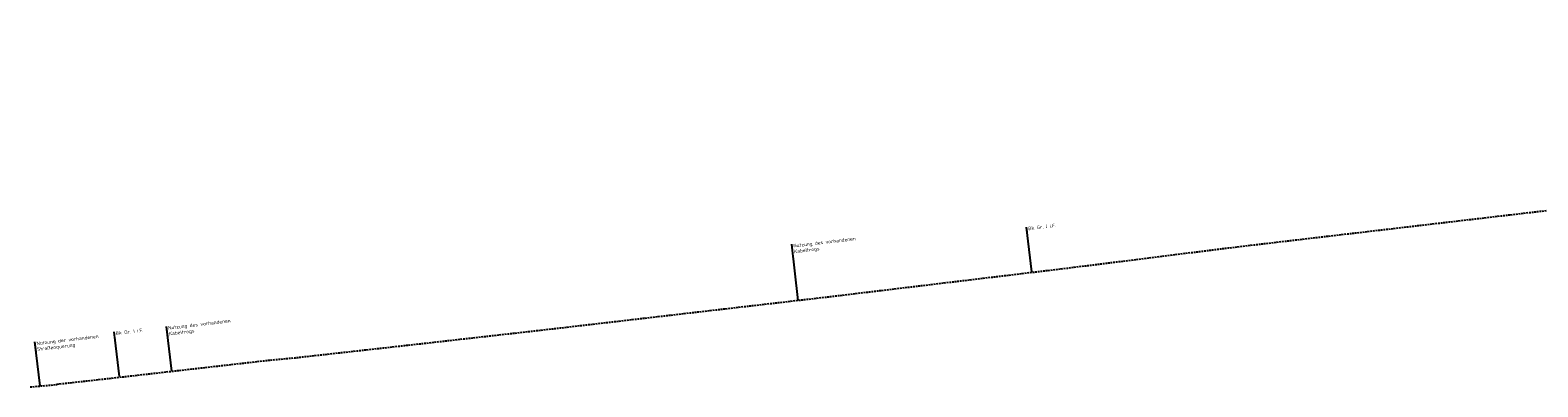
# Model space of a CAD drawing. Header units: metres. Extents: x 3425266 to 3446567, y 5432533 to 5452217.
# Tile 52 of 82: x 3437347 to 3438426, y 5439245 to 5439501. Entities that reach past the tile are written whole.
import ezdxf
from ezdxf import colors
from ezdxf.entities.mleader import LeaderData, LeaderLine
from ezdxf.math import Vec2, Vec3

# ---------------------------------------------------------------- set-up
doc = ezdxf.new("R2010")
doc.units = ezdxf.units.M
doc.header["$MEASUREMENT"] = 0
doc.linetypes.add('DASHED', pattern=[0.75, 0.5, -0.25])
doc.layers.add('B_KTB_Text', color=7, linetype='Continuous', lineweight=18, true_color=0x939393)
doc.layers.add('N_KTB_Text', color=10, linetype='Continuous', lineweight=18)
doc.layers.add('N_Nutzung Kabeltrog', color=20, linetype='DASHED', lineweight=25)
doc.styles.add('Isocpeur', font='isocpeur.ttf')

# ---------------------------------------------------------------- blocks, each defined once
blk = doc.blocks.new('_None')

msp = doc.modelspace()

# ---------------------------------------------------------------- leaders
at = {"layer": 'N_KTB_Text'}
ml = msp.add_multileader_mtext('Standard', dxfattribs=at)
ml.set_content('Nutzung der vorhandenen\\PStraßenquerung', color=256, style='Isocpeur')
ml.set_leader_properties()
ml.set_arrow_properties(name='NONE')
ml.build(insert=Vec2(0, 0))
ml.multileader.update_dxf_attribs({"has_text_frame": 1, "text_left_attachment_type": 0, "text_right_attachment_type": 0, "dogleg_length": 0, "arrow_head_size": 0.18})
ctx = ml.context
ctx.base_point, ctx.char_height, ctx.arrow_head_size, ctx.landing_gap_size, ctx.plane_origin, ctx.plane_x_axis, ctx.plane_y_axis = Vec3(3437350.131, 5439277.766), 2.5, 0.18, 1, Vec3(3437533.186, 5439262.381), Vec3(0.9931023, 0.11725112), Vec3(-0.11725112, 0.9931023)
ctx.left_attachment, ctx.right_attachment = 0, 0
notes = []
notes.append((ctx, [(0, (1, 1, 0), (3437350.131, 5439277.766), (0.97642809, -0.21584295), 0, [(0, [(3437353.865, 5439246.138)], 0, [])])]))
ctx.mtext.insert, ctx.mtext.text_direction, ctx.mtext.rotation, ctx.mtext.flow_direction = Vec3(3437351.124, 5439277.884), Vec3(0.9931023, 0.11725112), 0.11752145, 5
ctx.mtext.has_bg_fill, ctx.mtext.bg_color, ctx.mtext.bg_scale_factor, ctx.mtext.bg_transparency, ctx.mtext.use_window_bg_color = 1, -1027028792, 1.5, 0, 1
for ctx, leaders in notes:
    for number, flags, end, landing, length, lines in leaders:
        leader = LeaderData()
        leader.index, (leader.has_last_leader_line, leader.has_dogleg_vector, leader.attachment_direction) = number, flags
        leader.last_leader_point, leader.dogleg_vector, leader.dogleg_length = Vec3(end), Vec3(landing), length
        for number, points, colour, breaks in lines:
            line = LeaderLine()
            line.index, line.vertices, line.color, line.breaks = number, Vec3.list(points), colors.encode_raw_color(colour), breaks
            leader.lines.append(line)
        ctx.leaders.append(leader)

# ---------------------------------------------------------------- next in the draw order: linework, layer by layer
at = {"layer": 'N_Nutzung Kabeltrog', "ltscale": 2.5, "flags": 128}
for points in [[(3437366.136, 5439247.444), (3437402.504, 5439251.494), (3437516.274, 5439264.471), (3437536.577, 5439266.426), (3437616.072, 5439275.292), (3437715.821, 5439286.584), (3437915.25, 5439309.752), (3438089.786, 5439330.767), (3438211.46, 5439346.028), (3438333.258, 5439360.342), (3438342.71, 5439361.447), (3438356.347, 5439363.057), (3438585.022, 5439389.897), (3439098.662, 5439450.022), (3439529.586, 5439500.471), (3439531.44, 5439501.447)], [(3437346.718, 5439245.465), (3437365.473, 5439247.139), (3437366.136, 5439247.444)]]:
    msp.add_lwpolyline(points, dxfattribs=at)

# ---------------------------------------------------------------- next in the draw order: leaders
at = {"layer": 'B_KTB_Text'}
ml = msp.add_multileader_mtext('Standard', dxfattribs=at)
ml.set_content('Bk Gr. I i.F.', color=256, style='Isocpeur')
ml.set_leader_properties()
ml.set_arrow_properties(name='NONE')
ml.build(insert=Vec2(0, 0))
ml.multileader.update_dxf_attribs({"has_text_frame": 1, "text_left_attachment_type": 0, "text_right_attachment_type": 0, "dogleg_length": 0, "arrow_head_size": 0.18})
ctx = ml.context
ctx.base_point, ctx.char_height, ctx.arrow_head_size, ctx.landing_gap_size, ctx.plane_origin, ctx.plane_x_axis, ctx.plane_y_axis = Vec3(3438060.368, 5439360.183), 2.5, 0.18, 1, Vec3(3438196.349, 5439207.128), Vec3(0.9931023, 0.11725112), Vec3(-0.11725112, 0.9931023)
ctx.left_attachment, ctx.right_attachment = 0, 0
notes = []
notes.append((ctx, [(0, (1, 1, 0), (3438060.368, 5439360.183), (0.9931023, 0.11725112), 0, [(0, [(3438064.167, 5439328.009)], 0, [])])]))
ctx.mtext.insert, ctx.mtext.text_direction, ctx.mtext.rotation, ctx.mtext.flow_direction = Vec3(3438061.361, 5439360.3), Vec3(0.9931023, 0.11725112), 0.11752145, 5
ctx.mtext.has_bg_fill, ctx.mtext.bg_color, ctx.mtext.bg_scale_factor, ctx.mtext.bg_transparency, ctx.mtext.use_window_bg_color = 1, -1027028792, 1.5, 0, 1
ml = msp.add_multileader_mtext('Standard', dxfattribs=at)
ml.set_content('Bk Gr. I i.F.', color=256, style='Isocpeur')
ml.set_leader_properties()
ml.set_arrow_properties(name='NONE')
ml.build(insert=Vec2(0, 0))
ml.multileader.update_dxf_attribs({"has_text_frame": 1, "text_left_attachment_type": 0, "text_right_attachment_type": 0, "dogleg_length": 0, "arrow_head_size": 0.18})
ctx = ml.context
ctx.base_point, ctx.char_height, ctx.arrow_head_size, ctx.landing_gap_size, ctx.plane_origin, ctx.plane_x_axis, ctx.plane_y_axis = Vec3(3437406.856, 5439285.026), 2.5, 0.18, 1, Vec3(3437542.837, 5439131.971), Vec3(0.9931023, 0.11725112), Vec3(-0.11725112, 0.9931023)
ctx.left_attachment, ctx.right_attachment = 0, 0
notes.append((ctx, [(0, (1, 1, 0), (3437406.856, 5439285.026), (0.9931023, 0.11725112), 0, [(0, [(3437410.655, 5439252.852)], 0, [])])]))
ctx.mtext.insert, ctx.mtext.text_direction, ctx.mtext.rotation, ctx.mtext.flow_direction = Vec3(3437407.849, 5439285.143), Vec3(0.9931023, 0.11725112), 0.11752145, 5
ctx.mtext.has_bg_fill, ctx.mtext.bg_color, ctx.mtext.bg_scale_factor, ctx.mtext.bg_transparency, ctx.mtext.use_window_bg_color = 1, -1027028792, 1.5, 0, 1
at = {"layer": 'N_KTB_Text'}
ml = msp.add_multileader_mtext('Standard', dxfattribs=at)
ml.set_content('Nutzung des vorhandenen\\PKabeltrogs', color=256, style='Isocpeur')
ml.set_leader_properties()
ml.set_arrow_properties(name='NONE')
ml.build(insert=Vec2(0, 0))
ml.multileader.update_dxf_attribs({"has_text_frame": 1, "text_left_attachment_type": 0, "text_right_attachment_type": 0, "dogleg_length": 0, "arrow_head_size": 0.18})
ctx = ml.context
ctx.base_point, ctx.char_height, ctx.arrow_head_size, ctx.landing_gap_size, ctx.plane_origin, ctx.plane_x_axis, ctx.plane_y_axis = Vec3(3437892.115, 5439347.843), 2.5, 0.18, 1, Vec3(3438029.032, 5439186.685), Vec3(0.9931023, 0.11725112), Vec3(-0.11725112, 0.9931023)
ctx.left_attachment, ctx.right_attachment = 0, 0
notes.append((ctx, [(0, (1, 1, 0), (3437892.115, 5439347.843), (0.9931023, 0.11725112), 0, [(0, [(3437896.85, 5439307.565)], 0, [])])]))
ctx.mtext.insert, ctx.mtext.text_direction, ctx.mtext.rotation, ctx.mtext.flow_direction = Vec3(3437893.109, 5439347.96), Vec3(0.9931023, 0.11725112), 0.11752145, 5
ctx.mtext.has_bg_fill, ctx.mtext.bg_color, ctx.mtext.bg_scale_factor, ctx.mtext.bg_transparency, ctx.mtext.use_window_bg_color = 1, -1027028792, 1.5, 0, 1
ml = msp.add_multileader_mtext('Standard', dxfattribs=at)
ml.set_content('Nutzung des vorhandenen\\PKabeltrogs', color=256, style='Isocpeur')
ml.set_leader_properties()
ml.set_arrow_properties(name='NONE')
ml.build(insert=Vec2(0, 0))
ml.multileader.update_dxf_attribs({"has_text_frame": 1, "text_left_attachment_type": 0, "text_right_attachment_type": 0, "dogleg_length": 0, "arrow_head_size": 0.18})
ctx = ml.context
ctx.base_point, ctx.char_height, ctx.arrow_head_size, ctx.landing_gap_size, ctx.plane_origin, ctx.plane_x_axis, ctx.plane_y_axis = Vec3(3437444.42, 5439288.899), 2.5, 0.18, 1, Vec3(3437580.4, 5439135.844), Vec3(0.9931023, 0.11725112), Vec3(-0.11725112, 0.9931023)
ctx.left_attachment, ctx.right_attachment = 0, 0
notes.append((ctx, [(0, (1, 1, 0), (3437444.42, 5439288.899), (0.9931023, 0.11725112), 0, [(0, [(3437448.218, 5439256.724)], 0, [])])]))
ctx.mtext.insert, ctx.mtext.text_direction, ctx.mtext.rotation, ctx.mtext.flow_direction = Vec3(3437445.413, 5439289.016), Vec3(0.9931023, 0.11725112), 0.11752145, 5
ctx.mtext.has_bg_fill, ctx.mtext.bg_color, ctx.mtext.bg_scale_factor, ctx.mtext.bg_transparency, ctx.mtext.use_window_bg_color = 1, -1027028792, 1.5, 0, 1
for ctx, leaders in notes:
    for number, flags, end, landing, length, lines in leaders:
        leader = LeaderData()
        leader.index, (leader.has_last_leader_line, leader.has_dogleg_vector, leader.attachment_direction) = number, flags
        leader.last_leader_point, leader.dogleg_vector, leader.dogleg_length = Vec3(end), Vec3(landing), length
        for number, points, colour, breaks in lines:
            line = LeaderLine()
            line.index, line.vertices, line.color, line.breaks = number, Vec3.list(points), colors.encode_raw_color(colour), breaks
            leader.lines.append(line)
        ctx.leaders.append(leader)

doc.saveas('drawing.dxf')
